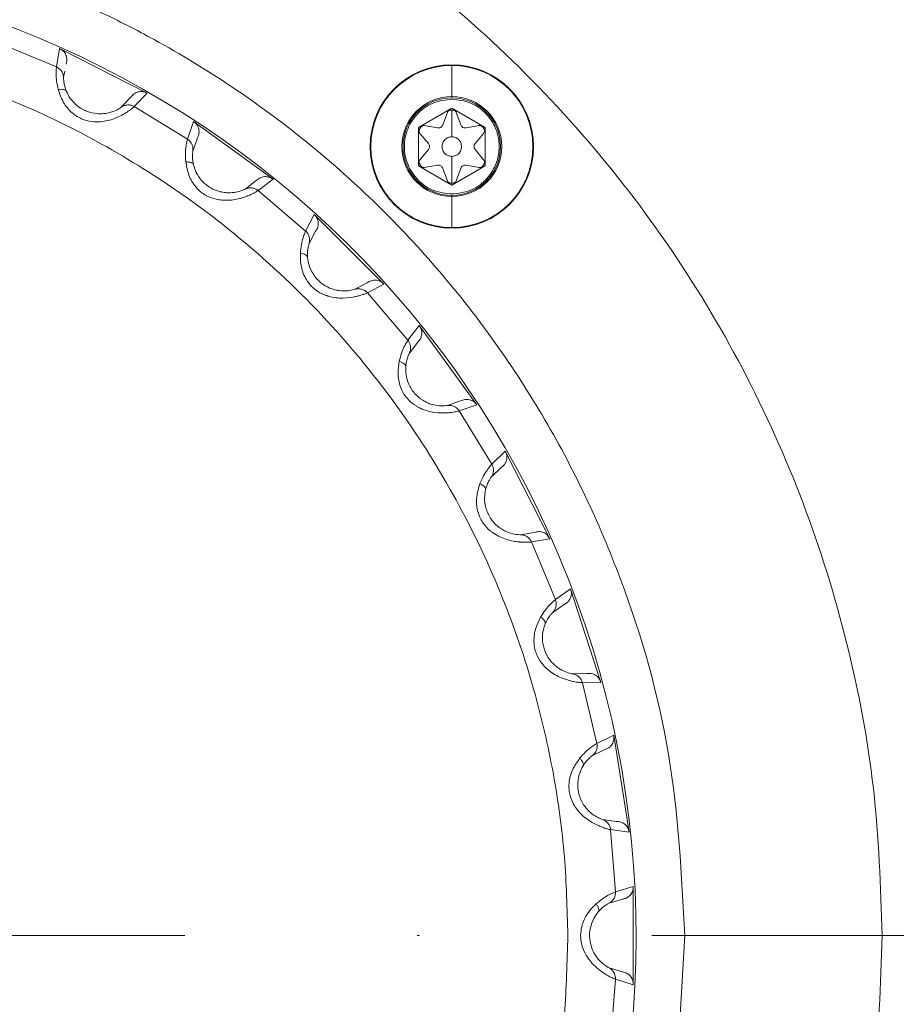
# Model space of a CAD drawing. Header units: millimetres. Extents: x 19214 to 26510, y -7957 to -532.
# Tile 20 of 150: x 21923 to 21959, y -5405 to -5365. Entities that reach past the tile are written whole.
import ezdxf

# ---------------------------------------------------------------- set-up
doc = ezdxf.new("R2010")
doc.units = ezdxf.units.MM
doc.header["$LTSCALE"] = 0.3175
doc.linetypes.add('ACAD_ISO10W100', pattern=[18, 12, -3, 0, -3])
for name, color, linetype, lineweight in [('1轮廓实线层', 7, 'Continuous', 18), ('7标注层', 4, 'Continuous', 13), ('中心线', 4, 'ACAD_ISO10W100', 20)]:
    doc.layers.add(name, color=color, linetype=linetype, lineweight=lineweight)
doc.styles.add('标准汉字', font='gbenor.shx', dxfattribs={"bigfont": 'gbcbig.shx'})
doc.dimstyles.new('M1：18', dxfattribs={"dimscale": 18, "dimtxt": 3.5, "dimasz": 2.5, "dimexe": 2, "dimexo": 0, "dimgap": 1.5, "dimtad": 1, "dimdec": 1, "dimdsep": 46, "dimtxsty": '标准汉字', "dimcen": 5, "dimdle": 5, "dimclrd": 1, "dimclre": 1, "dimclrt": 256, "dimadec": 4, "dimazin": 2, "dimtfac": 1, "dimtdec": 1, "dimtmove": 0, "dimatfit": 3, "dimfxl": 1, "dimtolj": 1, "dimarcsym": 0})

# ---------------------------------------------------------------- blocks, each defined once
blk = doc.blocks.new('*D28')
at = {"layer": '7标注层', "color": 1, "lineweight": -2, "ltscale": 10, "transparency": 16777216}
blk.add_line((23129.593, -5056.035), (23514.888, -4946.813), dxfattribs=at)
at = {"layer": '7标注层', "color": 1, "transparency": 16777216}
blk.add_solid([(23516.934, -4954.028), (23512.843, -4939.597), (23558.182, -4934.54)], dxfattribs=at)
at = {"layer": 'Defpoints', "color": 0, "transparency": 16777216}
for p in [(23558.182, -4934.54), (21908.016, -5402.322)]:
    blk.add_point(p, dxfattribs=at)
at = {"layer": '7标注层', "transparency": 16777216, "insert": (23238.114, -4964.466), "char_height": 63, "attachment_point": 5, "rotation": 15.8268, "style": '标准汉字'}
blk.add_mtext('\\A1;R1715.2', dxfattribs=at)

msp = doc.modelspace()

# ---------------------------------------------------------------- linework, layer by layer
at = {"layer": '1轮廓实线层', "ltscale": 10}
for p, q in [((21921.79, -5365.725), (21924.155, -5366.705)), ((21924.155, -5366.705), (21924.287, -5365.953)), ((21924.287, -5365.953), (21927.876, -5367.782)), ((21940.366, -5366.649), (21940.366, -5367.923)), ((21924.449, -5367.128), (21924.494, -5366.884)), ((21924.449, -5367.151), (21924.449, -5367.128)), ((21927.207, -5367.944), (21926.811, -5368.355)), ((21927.876, -5367.782), (21927.345, -5368.33)), ((21940.366, -5367.923), (21940.366, -5367.973)), ((21927.345, -5368.33), (21929.528, -5369.668)), ((21938.999, -5369.183), (21940.366, -5368.393)), ((21940.366, -5368.393), (21941.734, -5369.183)), ((21939.999, -5369.078), (21940.183, -5368.572)), ((21940.319, -5368.473), (21940.414, -5368.473)), ((21940.55, -5368.572), (21940.734, -5369.078)), ((21929.528, -5369.668), (21929.776, -5368.946)), ((21929.776, -5368.946), (21933.035, -5371.314)), ((21938.999, -5370.762), (21938.999, -5369.183)), ((21939.044, -5369.263), (21939.092, -5369.182)), ((21939.239, -5369.112), (21939.776, -5369.207)), ((21940.957, -5369.207), (21941.494, -5369.112)), ((21941.641, -5369.182), (21941.688, -5369.263)), ((21941.734, -5369.183), (21941.734, -5370.762)), ((21929.749, -5370.155), (21929.935, -5369.616)), ((21939.411, -5369.847), (21939.06, -5369.429)), ((21941.671, -5369.431), (21941.322, -5369.847)), ((21941.688, -5369.263), (21941.72, -5369.337)), ((21939.06, -5370.516), (21939.411, -5370.098)), ((21941.322, -5370.098), (21941.671, -5370.514)), ((21940.366, -5371.551), (21938.999, -5370.762)), ((21939.092, -5370.763), (21939.044, -5370.681)), ((21939.776, -5370.738), (21939.239, -5370.832)), ((21940.183, -5371.373), (21939.999, -5370.866)), ((21941.734, -5370.762), (21940.366, -5371.551)), ((21940.734, -5370.866), (21940.55, -5371.373)), ((21941.494, -5370.832), (21940.957, -5370.738)), ((21941.688, -5370.681), (21941.641, -5370.763)), ((21941.72, -5370.607), (21941.688, -5370.681)), ((21932.349, -5371.369), (21931.893, -5371.713)), ((21933.035, -5371.314), (21932.425, -5371.772)), ((21940.414, -5371.471), (21940.319, -5371.471)), ((21932.425, -5371.772), (21934.372, -5373.435)), ((21940.366, -5371.971), (21940.366, -5372.021)), ((21940.366, -5372.021), (21940.366, -5373.295)), ((21934.372, -5373.435), (21934.729, -5372.761)), ((21934.729, -5372.761), (21937.578, -5375.61)), ((21934.513, -5373.951), (21934.782, -5373.447)), ((21936.891, -5375.557), (21936.388, -5375.825)), ((21937.578, -5375.61), (21936.904, -5375.967)), ((21936.904, -5375.967), (21938.566, -5377.914)), ((21938.566, -5377.914), (21939.025, -5377.304)), ((21939.025, -5377.304), (21941.393, -5380.563)), ((21938.625, -5378.445), (21938.969, -5377.99)), ((21940.723, -5380.404), (21940.184, -5380.59)), ((21941.393, -5380.563), (21940.671, -5380.81)), ((21940.671, -5380.81), (21942.009, -5382.993)), ((21942.009, -5382.993), (21942.557, -5382.462)), ((21942.557, -5382.462), (21944.386, -5386.052)), ((21941.984, -5383.527), (21942.394, -5383.131)), ((21943.749, -5385.79), (21943.187, -5385.89)), ((21944.386, -5386.052), (21943.634, -5386.183)), ((21943.634, -5386.183), (21944.614, -5388.549)), ((21944.614, -5388.549), (21945.238, -5388.11)), ((21945.238, -5388.11), (21946.483, -5391.942)), ((21944.506, -5389.073), (21944.974, -5388.746)), ((21945.896, -5391.583), (21945.325, -5391.594)), ((21946.483, -5391.942), (21945.72, -5391.954)), ((21945.72, -5391.954), (21946.318, -5394.443)), ((21946.318, -5394.443), (21947.003, -5394.108)), ((21947.003, -5394.108), (21947.633, -5398.087)), ((21946.129, -5394.944), (21946.642, -5394.694)), ((21947.109, -5397.641), (21946.544, -5397.562)), ((21946.878, -5397.98), (21947.079, -5400.532)), ((21947.633, -5398.087), (21946.878, -5397.98)), ((21947.079, -5400.532), (21947.808, -5400.308)), ((21947.808, -5400.308), (21947.808, -5404.337)), ((21946.814, -5400.997), (21947.36, -5400.83)), ((21947.36, -5403.814), (21946.814, -5403.648)), ((21947.079, -5404.113), (21946.878, -5406.665)), ((21947.808, -5404.337), (21947.079, -5404.113))]:
    msp.add_line(p, q, dxfattribs=at)
msp.add_circle((21940.366, -5369.972), 3.35, dxfattribs=at)
at = {"layer": '1轮廓实线层', "lineweight": 20, "ltscale": 10}
for centre, radius, start, end in [((21908.016, -5402.322), 39.901, 286.0561, 105.2953), ((21940.366, -5369.972), 3.343, 0, 180), ((21940.366, -5369.972), 3.323, 90, 180), ((21940.366, -5369.972), 3.323, 0, 90), ((21940.366, -5369.972), 2.049, 90, 270), ((21940.366, -5369.972), 1.999, 90, 270), ((21940.366, -5369.972), 2.049, 270, 90), ((21940.366, -5369.972), 1.999, 270, 90), ((21940.366, -5369.972), 3.343, 180, 0), ((21940.366, -5369.972), 3.323, 180, 270), ((21940.366, -5369.972), 3.323, 270, 0)]:
    msp.add_arc(centre, radius, start, end, dxfattribs=at)
at = {"layer": '1轮廓实线层', "ltscale": 10}
for points in [[(21859.478, -5390.322), (21860.029, -5388.385), (21861.132, -5384.509), (21863.659, -5379.003), (21866.782, -5373.824), (21870.52, -5369.064), (21874.8, -5364.787), (21879.566, -5361.058), (21884.746, -5357.93), (21890.265, -5355.449), (21896.043, -5353.652), (21901.995, -5352.564), (21908.035, -5352.201), (21914.075, -5352.568), (21920.027, -5353.661), (21925.803, -5355.463), (21931.321, -5357.948), (21936.498, -5361.08), (21941.261, -5364.813), (21945.539, -5369.092), (21949.27, -5373.856), (21952.399, -5379.035), (21954.885, -5384.553), (21956.674, -5390.33), (21957.805, -5396.282), (21957.946, -5400.309), (21958.016, -5402.322)], [(21940.366, -5368.028), (21940.112, -5368.057), (21939.603, -5368.116), (21938.956, -5368.565), (21938.523, -5369.208), (21938.372, -5369.972), (21938.523, -5370.736), (21938.956, -5371.379), (21939.603, -5371.829), (21940.112, -5371.887), (21940.366, -5371.916)], [(21940.366, -5371.916), (21940.621, -5371.887), (21941.13, -5371.829), (21941.777, -5371.379), (21942.209, -5370.736), (21942.361, -5369.972), (21942.209, -5369.208), (21941.777, -5368.565), (21941.13, -5368.116), (21940.621, -5368.057), (21940.366, -5368.028)], [(21940.183, -5368.572), (21940.19, -5368.557), (21940.203, -5368.528), (21940.228, -5368.508), (21940.241, -5368.498)], [(21940.241, -5368.498), (21940.253, -5368.491), (21940.277, -5368.477), (21940.305, -5368.474), (21940.319, -5368.473)], [(21940.414, -5368.473), (21940.426, -5368.474), (21940.452, -5368.477), (21940.475, -5368.488), (21940.486, -5368.494)], [(21940.486, -5368.494), (21940.5, -5368.505), (21940.528, -5368.525), (21940.543, -5368.556), (21940.55, -5368.572)], [(21939.092, -5369.182), (21939.099, -5369.171), (21939.114, -5369.15), (21939.136, -5369.136), (21939.147, -5369.129)], [(21939.147, -5369.129), (21939.161, -5369.123), (21939.191, -5369.11), (21939.223, -5369.111), (21939.239, -5369.112)], [(21939.776, -5369.207), (21939.799, -5369.208), (21939.846, -5369.212), (21939.913, -5369.186), (21939.968, -5369.141), (21939.988, -5369.099), (21939.999, -5369.078)], [(21940.734, -5369.078), (21940.744, -5369.099), (21940.765, -5369.141), (21940.82, -5369.186), (21940.887, -5369.212), (21940.934, -5369.208), (21940.957, -5369.207)], [(21941.494, -5369.112), (21941.51, -5369.111), (21941.542, -5369.11), (21941.571, -5369.123), (21941.586, -5369.129)], [(21941.586, -5369.129), (21941.597, -5369.136), (21941.619, -5369.15), (21941.634, -5369.171), (21941.641, -5369.182)], [(21939.027, -5369.334), (21939.027, -5369.322), (21939.029, -5369.297), (21939.039, -5369.275), (21939.044, -5369.263)], [(21939.06, -5369.429), (21939.05, -5369.414), (21939.031, -5369.386), (21939.028, -5369.351), (21939.027, -5369.334)], [(21939.966, -5369.972), (21939.972, -5369.92), (21939.984, -5369.815), (21940.077, -5369.683), (21940.209, -5369.59), (21940.314, -5369.578), (21940.366, -5369.572)], [(21940.366, -5369.572), (21940.419, -5369.578), (21940.524, -5369.59), (21940.656, -5369.683), (21940.748, -5369.815), (21940.76, -5369.92), (21940.766, -5369.972)], [(21941.706, -5369.337), (21941.704, -5369.354), (21941.701, -5369.388), (21941.681, -5369.417), (21941.671, -5369.431)], [(21939.411, -5370.098), (21939.423, -5370.079), (21939.448, -5370.041), (21939.458, -5369.972), (21939.448, -5369.904), (21939.423, -5369.866), (21939.411, -5369.847)], [(21940.366, -5370.372), (21940.314, -5370.366), (21940.209, -5370.354), (21940.077, -5370.262), (21939.984, -5370.129), (21939.972, -5370.025), (21939.966, -5369.972)], [(21940.766, -5369.972), (21940.76, -5370.025), (21940.748, -5370.129), (21940.656, -5370.262), (21940.524, -5370.354), (21940.419, -5370.366), (21940.366, -5370.372)], [(21941.322, -5369.847), (21941.31, -5369.866), (21941.284, -5369.904), (21941.28, -5369.949), (21941.278, -5369.972)], [(21941.278, -5369.972), (21941.28, -5369.995), (21941.284, -5370.041), (21941.31, -5370.079), (21941.322, -5370.098)], [(21939.027, -5370.61), (21939.028, -5370.593), (21939.031, -5370.559), (21939.05, -5370.53), (21939.06, -5370.516)], [(21939.044, -5370.681), (21939.039, -5370.67), (21939.029, -5370.647), (21939.027, -5370.622), (21939.027, -5370.61)], [(21939.147, -5370.815), (21939.136, -5370.808), (21939.114, -5370.794), (21939.099, -5370.773), (21939.092, -5370.763)], [(21939.239, -5370.832), (21939.223, -5370.833), (21939.191, -5370.835), (21939.162, -5370.822), (21939.147, -5370.815)], [(21939.999, -5370.866), (21939.988, -5370.845), (21939.968, -5370.803), (21939.913, -5370.758), (21939.846, -5370.733), (21939.799, -5370.736), (21939.776, -5370.738)], [(21940.957, -5370.738), (21940.934, -5370.736), (21940.887, -5370.733), (21940.82, -5370.758), (21940.765, -5370.803), (21940.744, -5370.845), (21940.734, -5370.866)], [(21941.586, -5370.815), (21941.571, -5370.822), (21941.542, -5370.835), (21941.51, -5370.833), (21941.494, -5370.832)], [(21941.641, -5370.763), (21941.634, -5370.773), (21941.619, -5370.794), (21941.597, -5370.808), (21941.586, -5370.815)], [(21941.671, -5370.514), (21941.681, -5370.528), (21941.701, -5370.556), (21941.704, -5370.59), (21941.706, -5370.607)], [(21940.247, -5371.45), (21940.233, -5371.44), (21940.205, -5371.42), (21940.19, -5371.388), (21940.183, -5371.373)], [(21940.319, -5371.471), (21940.306, -5371.47), (21940.281, -5371.468), (21940.258, -5371.456), (21940.247, -5371.45)], [(21940.486, -5371.45), (21940.475, -5371.456), (21940.452, -5371.468), (21940.426, -5371.47), (21940.414, -5371.471)], [(21940.55, -5371.373), (21940.543, -5371.388), (21940.528, -5371.42), (21940.5, -5371.44), (21940.486, -5371.45)], [(21958.016, -5402.322), (21957.946, -5404.336), (21957.805, -5408.362), (21956.674, -5414.314), (21954.885, -5420.092), (21952.399, -5425.61), (21949.27, -5430.789), (21945.539, -5435.553), (21941.261, -5439.832), (21936.498, -5443.565), (21931.321, -5446.697), (21925.803, -5449.182), (21920.027, -5450.984), (21914.075, -5452.077), (21908.035, -5452.444), (21901.995, -5452.081), (21896.043, -5450.993), (21890.265, -5449.195), (21884.746, -5446.715), (21879.566, -5443.587), (21874.8, -5439.858), (21870.52, -5435.581), (21866.782, -5430.821), (21863.659, -5425.642), (21861.132, -5420.135), (21860.029, -5416.26), (21859.478, -5414.322)], [(21867.874, -5414.322), (21868.709, -5416.67), (21870.381, -5421.365), (21874.421, -5427.703), (21879.433, -5433.265), (21885.375, -5437.839), (21892.028, -5441.29), (21899.189, -5443.507), (21906.628, -5444.42), (21914.112, -5443.999), (21921.403, -5442.259), (21928.27, -5439.253), (21934.496, -5435.079), (21939.881, -5429.866), (21944.264, -5423.782), (21947.474, -5417.018), (21949.529, -5409.788), (21949.786, -5404.811), (21949.914, -5402.322)]]:
    msp.add_open_spline(points, degree=3, dxfattribs=at)
for points, knots in [([(21949.914, -5402.322), (21949.786, -5399.834), (21949.529, -5394.856), (21947.474, -5387.627), (21944.264, -5380.863), (21939.881, -5374.778), (21934.497, -5369.567), (21929.65, -5366.317), (21925.957, -5364.433), (21923.676, -5363.435), (21921.34, -5362.573), (21918.957, -5361.853), (21916.535, -5361.274), (21913.08, -5360.664), (21908.373, -5360.291), (21903.029, -5360.612), (21898.084, -5361.536), (21893.661, -5362.866), (21889.19, -5364.782), (21884.767, -5367.337), (21880.499, -5370.569), (21876.866, -5374.156), (21873.863, -5377.917), (21871.453, -5381.707), (21869.372, -5385.849), (21868.378, -5388.817), (21867.874, -5390.322)], [0, 0, 0, 0, 41510.390842, 83020.781684, 124531.172526, 166041.563369, 207551.954211, 249062.345053, 262915.429123, 276768.513194, 290621.597264, 304474.681335, 318327.765405, 332180.849476, 363045.472887, 396953.638193, 421262.967419, 446926.309031, 473943.446223, 502314.15075, 532038.182935, 563115.291666, 587319.372398, 612285.120201, 638012.46834, 664501.348044, 664501.348044, 664501.348044, 664501.348044]), ([(21872.283, -5392.322), (21872.599, -5391.292), (21873.25, -5389.173), (21874.616, -5386.039), (21876.368, -5382.826), (21878.585, -5379.603), (21881.303, -5376.45), (21884.547, -5373.462), (21888.323, -5370.752), (21892.613, -5368.443), (21896.934, -5366.815), (21901.111, -5365.792), (21905.049, -5365.264), (21909.052, -5365.156), (21913.073, -5365.489), (21917.035, -5366.252), (21920.861, -5367.435), (21924.51, -5369.004), (21928.258, -5371.116), (21931.98, -5373.847), (21935.489, -5377.227), (21938.395, -5380.854), (21940.713, -5384.606), (21942.482, -5388.375), (21943.748, -5392.076), (21944.569, -5395.643), (21945.039, -5399.029), (21945.095, -5401.245), (21945.123, -5402.322)], [0, 0, 0, 0, 21808.759175, 44834.72765, 69055.481898, 95805.313052, 123854.981715, 153159.654231, 184880.602083, 217685.039545, 251501.759785, 278048.275784, 304598.352178, 331770.383846, 358945.93625, 386117.968043, 413293.520569, 439840.036207, 466390.112269, 500203.698909, 533008.236616, 564732.218283, 594033.822018, 622083.428446, 648836.389741, 673054.012465, 696081.556605, 717891.877273, 717891.877273, 717891.877273, 717891.877273]), ([(21924.287, -5365.953), (21924.339, -5365.983), (21924.449, -5366.047), (21924.539, -5366.187), (21924.58, -5366.327), (21924.589, -5366.456), (21924.562, -5366.545), (21924.549, -5366.59)], [0, 0, 0, 0, 36478.862736, 76466.500039, 97172.327147, 125249.105281, 153397.44032, 153397.44032, 153397.44032, 153397.44032]), ([(21924.155, -5366.705), (21924.153, -5366.727), (21924.147, -5366.77), (21924.138, -5366.986), (21924.153, -5367.273), (21924.205, -5367.516), (21924.231, -5367.637)], [0, 0, 0, 0, 32497.316761, 64026.09134, 94537.511632, 124319.168297, 124319.168297, 124319.168297, 124319.168297]), ([(21924.155, -5366.705), (21924.196, -5366.727), (21924.279, -5366.773), (21924.372, -5366.882), (21924.436, -5367.012), (21924.445, -5367.105), (21924.449, -5367.151)], [0, 0, 0, 0, 30452.388499, 62161.482574, 93870.094004, 124321.146007, 124321.146007, 124321.146007, 124321.146007]), ([(21924.567, -5367.71), (21924.54, -5367.638), (21924.485, -5367.486), (21924.459, -5367.315), (21924.449, -5367.189), (21924.449, -5367.165), (21924.449, -5367.151)], [0, 0, 0, 0, 27395.758218, 56976.726563, 89195.208094, 124322.718772, 124322.718772, 124322.718772, 124322.718772]), ([(21924.567, -5367.71), (21924.556, -5367.693), (21924.533, -5367.658), (21924.456, -5367.629), (21924.354, -5367.619), (21924.271, -5367.631), (21924.231, -5367.637)], [0, 0, 0, 0, 30467.167083, 62161.718804, 93856.248532, 124323.401956, 124323.401956, 124323.401956, 124323.401956]), ([(21924.231, -5367.637), (21924.291, -5367.813), (21924.405, -5368.153), (21924.733, -5368.557), (21925.045, -5368.775), (21925.352, -5368.905), (21925.607, -5368.952), (21925.797, -5368.958), (21925.855, -5368.958), (21926.078, -5368.951), (21926.491, -5368.863), (21926.815, -5368.701), (21927.003, -5368.59), (21927.096, -5368.528), (21927.179, -5368.467), (21927.292, -5368.381), (21927.321, -5368.354), (21927.345, -5368.33)], [0, 0, 0, 0, 52560.701054, 101045.669041, 131160.868009, 150616.016316, 187073.169753, 197438.745767, 200537.949792, 202221.618109, 256414.083453, 312255.342536, 315665.189556, 340652.731741, 359109.168831, 368971.144649, 424393.030118, 424393.030118, 424393.030118, 424393.030118]), ([(21926.811, -5368.355), (21926.793, -5368.368), (21926.758, -5368.393), (21926.556, -5368.51), (21926.285, -5368.598), (21926.03, -5368.63), (21925.752, -5368.626), (21925.386, -5368.542), (21925.005, -5368.321), (21924.716, -5368.015), (21924.614, -5367.806), (21924.567, -5367.71)], [0, 0, 0, 0, 39307.581866, 74143.548811, 104257.519671, 120126.417664, 137074.547705, 168828.548004, 203626.117068, 234928.360837, 261820.271692, 261820.271692, 261820.271692, 261820.271692]), ([(21927.876, -5367.782), (21927.818, -5367.757), (21927.702, -5367.706), (21927.539, -5367.717), (21927.42, -5367.757), (21927.312, -5367.825), (21927.25, -5367.896), (21927.207, -5367.944)], [0, 0, 0, 0, 38205.559173, 76406.073522, 95897.847359, 114560.013015, 153434.201382, 153434.201382, 153434.201382, 153434.201382]), ([(21926.811, -5368.355), (21926.851, -5368.332), (21926.932, -5368.284), (21927.074, -5368.259), (21927.218, -5368.27), (21927.303, -5368.31), (21927.345, -5368.33)], [0, 0, 0, 0, 30458.176192, 62173.586552, 93889.130663, 124347.67724, 124347.67724, 124347.67724, 124347.67724]), ([(21940.366, -5369.572), (21940.367, -5369.364), (21940.368, -5368.972), (21940.363, -5368.633), (21940.361, -5368.474)], [0, 0, 0, 0, 37390.949209, 70210.718207, 70210.718207, 70210.718207, 70210.718207]), ([(21929.776, -5368.946), (21929.823, -5368.984), (21929.921, -5369.064), (21929.988, -5369.217), (21930.007, -5369.361), (21929.996, -5369.49), (21929.955, -5369.574), (21929.935, -5369.616)], [0, 0, 0, 0, 36493.566637, 76497.3173, 97210.125225, 125300.288111, 153462.618875, 153462.618875, 153462.618875, 153462.618875]), ([(21929.528, -5369.668), (21929.522, -5369.689), (21929.51, -5369.731), (21929.468, -5369.943), (21929.437, -5370.228), (21929.451, -5370.477), (21929.458, -5370.6)], [0, 0, 0, 0, 32510.859178, 64052.772539, 94576.90764, 124370.975004, 124370.975004, 124370.975004, 124370.975004]), ([(21929.528, -5369.668), (21929.565, -5369.696), (21929.64, -5369.754), (21929.715, -5369.877), (21929.757, -5370.015), (21929.752, -5370.109), (21929.749, -5370.155)], [0, 0, 0, 0, 30464.798582, 62186.814922, 93908.687217, 124373.086917, 124373.086917, 124373.086917, 124373.086917]), ([(21937.023, -5369.972), (21937.026, -5369.972), (21937.031, -5369.972), (21937.04, -5369.972), (21937.044, -5369.972)], [0, 0, 0, 0, 39308.461777, 70193.656871, 70193.656871, 70193.656871, 70193.656871]), ([(21943.689, -5369.972), (21943.694, -5369.972), (21943.702, -5369.972), (21943.707, -5369.972), (21943.71, -5369.972)], [0, 0, 0, 0, 39328.730978, 70229.901632, 70229.901632, 70229.901632, 70229.901632]), ([(21929.734, -5370.366), (21929.736, -5370.308), (21929.742, -5370.191), (21929.746, -5370.167), (21929.749, -5370.155)], [0, 0, 0, 0, 34694.225597, 70153.801896, 70153.801896, 70153.801896, 70153.801896]), ([(21929.777, -5370.725), (21929.764, -5370.658), (21929.736, -5370.517), (21929.734, -5370.418), (21929.734, -5370.366)], [0, 0, 0, 0, 33731.012131, 70153.814463, 70153.814463, 70153.814463, 70153.814463]), ([(21940.361, -5371.47), (21940.364, -5371.308), (21940.368, -5370.969), (21940.367, -5370.577), (21940.366, -5370.372)], [0, 0, 0, 0, 33506.677392, 70211.119752, 70211.119752, 70211.119752, 70211.119752]), ([(21929.458, -5370.6), (21929.489, -5370.784), (21929.549, -5371.137), (21929.809, -5371.588), (21930.083, -5371.852), (21930.366, -5372.028), (21930.611, -5372.115), (21930.798, -5372.15), (21930.854, -5372.159), (21931.076, -5372.187), (21931.497, -5372.165), (21931.843, -5372.055), (21932.047, -5371.975), (21932.147, -5371.929), (21932.239, -5371.882), (21932.364, -5371.814), (21932.397, -5371.792), (21932.425, -5371.772)], [0, 0, 0, 0, 52581.404963, 101085.471102, 131212.532537, 150675.344219, 187146.858269, 197516.517281, 200616.942062, 202301.273543, 256515.08539, 312378.340438, 315789.530439, 340786.915422, 359250.622736, 369116.482999, 424560.199242, 424560.199242, 424560.199242, 424560.199242]), ([(21929.777, -5370.725), (21929.769, -5370.707), (21929.752, -5370.669), (21929.68, -5370.628), (21929.581, -5370.602), (21929.498, -5370.601), (21929.458, -5370.6)], [0, 0, 0, 0, 30479.611059, 62187.11049, 93894.589203, 124374.190161, 124374.190161, 124374.190161, 124374.190161]), ([(21931.893, -5371.713), (21931.873, -5371.724), (21931.835, -5371.743), (21931.617, -5371.826), (21931.336, -5371.871), (21931.079, -5371.863), (21930.805, -5371.816), (21930.456, -5371.675), (21930.115, -5371.397), (21929.878, -5371.05), (21929.809, -5370.828), (21929.777, -5370.725)], [0, 0, 0, 0, 39323.161873, 74172.971801, 104298.86979, 120174.071838, 137128.946417, 168895.509386, 203706.92836, 235021.556938, 261924.175374, 261924.175374, 261924.175374, 261924.175374]), ([(21933.035, -5371.314), (21932.982, -5371.28), (21932.875, -5371.212), (21932.712, -5371.197), (21932.589, -5371.218), (21932.471, -5371.268), (21932.398, -5371.329), (21932.349, -5371.369)], [0, 0, 0, 0, 38221.003613, 76436.960356, 95936.613658, 114606.323415, 153496.226508, 153496.226508, 153496.226508, 153496.226508]), ([(21931.893, -5371.713), (21931.936, -5371.696), (21932.024, -5371.662), (21932.168, -5371.659), (21932.308, -5371.693), (21932.387, -5371.746), (21932.425, -5371.772)], [0, 0, 0, 0, 30470.308879, 62198.352732, 93926.53039, 124397.209801, 124397.209801, 124397.209801, 124397.209801]), ([(21934.729, -5372.761), (21934.769, -5372.806), (21934.854, -5372.9), (21934.896, -5373.062), (21934.892, -5373.207), (21934.861, -5373.333), (21934.808, -5373.409), (21934.782, -5373.447)], [0, 0, 0, 0, 36506.650812, 76524.829255, 97244.042488, 125346.162807, 153521.566802, 153521.566802, 153521.566802, 153521.566802]), ([(21934.372, -5373.435), (21934.362, -5373.455), (21934.344, -5373.495), (21934.269, -5373.697), (21934.194, -5373.975), (21934.169, -5374.223), (21934.156, -5374.345)], [0, 0, 0, 0, 32523.114772, 64076.917162, 94612.557662, 124417.855241, 124417.855241, 124417.855241, 124417.855241]), ([(21934.372, -5373.435), (21934.404, -5373.469), (21934.468, -5373.538), (21934.523, -5373.671), (21934.544, -5373.814), (21934.523, -5373.906), (21934.513, -5373.951)], [0, 0, 0, 0, 30476.516249, 62210.635374, 93944.431335, 124420.052719, 124420.052719, 124420.052719, 124420.052719]), ([(21934.452, -5374.519), (21934.45, -5374.441), (21934.444, -5374.281), (21934.472, -5374.109), (21934.502, -5373.987), (21934.509, -5373.963), (21934.513, -5373.951)], [0, 0, 0, 0, 27421.342786, 57029.076894, 89286.043668, 124420.006787, 124420.006787, 124420.006787, 124420.006787]), ([(21934.156, -5374.345), (21934.158, -5374.531), (21934.162, -5374.89), (21934.348, -5375.376), (21934.578, -5375.68), (21934.83, -5375.897), (21935.058, -5376.021), (21935.237, -5376.086), (21935.292, -5376.103), (21935.506, -5376.165), (21935.926, -5376.21), (21936.284, -5376.155), (21936.498, -5376.108), (21936.605, -5376.078), (21936.703, -5376.046), (21936.837, -5375.999), (21936.873, -5375.981), (21936.904, -5375.967)], [0, 0, 0, 0, 52599.893169, 101121.013533, 131258.668199, 150728.322832, 187212.660181, 197585.965335, 200687.480366, 202372.404238, 256605.27808, 312488.175081, 315900.564881, 340906.738741, 359376.93732, 369246.267214, 424709.477896, 424709.477896, 424709.477896, 424709.477896]), ([(21934.452, -5374.519), (21934.447, -5374.499), (21934.436, -5374.459), (21934.372, -5374.407), (21934.278, -5374.366), (21934.196, -5374.352), (21934.156, -5374.345)], [0, 0, 0, 0, 30490.835142, 62210.010824, 93929.16578, 124419.990817, 124419.990817, 124419.990817, 124419.990817]), ([(21936.388, -5375.825), (21936.366, -5375.832), (21936.325, -5375.846), (21936.097, -5375.893), (21935.812, -5375.894), (21935.56, -5375.846), (21935.296, -5375.756), (21934.974, -5375.563), (21934.68, -5375.235), (21934.501, -5374.854), (21934.468, -5374.625), (21934.452, -5374.519)], [0, 0, 0, 0, 39337.073768, 74199.212585, 104335.768293, 120216.586554, 137177.45931, 168955.260472, 203778.994714, 235104.701558, 262016.837389, 262016.837389, 262016.837389, 262016.837389]), ([(21937.578, -5375.61), (21937.53, -5375.568), (21937.436, -5375.483), (21937.278, -5375.444), (21937.152, -5375.445), (21937.028, -5375.476), (21936.947, -5375.524), (21936.891, -5375.557)], [0, 0, 0, 0, 38234.692457, 76464.336238, 95970.973336, 114647.369648, 153551.201151, 153551.201151, 153551.201151, 153551.201151]), ([(21936.388, -5375.825), (21936.433, -5375.815), (21936.525, -5375.795), (21936.668, -5375.815), (21936.801, -5375.871), (21936.87, -5375.935), (21936.904, -5375.967)], [0, 0, 0, 0, 30481.078628, 62220.336764, 93959.728744, 124441.178012, 124441.178012, 124441.178012, 124441.178012]), ([(21939.025, -5377.304), (21939.057, -5377.354), (21939.126, -5377.461), (21939.143, -5377.627), (21939.116, -5377.77), (21939.066, -5377.889), (21939.001, -5377.956), (21938.969, -5377.99)], [0, 0, 0, 0, 36517.481701, 76547.657615, 97271.527835, 125384.73753, 153572.842601, 153572.842601, 153572.842601, 153572.842601]), ([(21938.566, -5377.914), (21938.554, -5377.932), (21938.529, -5377.968), (21938.423, -5378.157), (21938.306, -5378.419), (21938.242, -5378.66), (21938.211, -5378.779)], [0, 0, 0, 0, 32533.782091, 64097.933872, 94643.589814, 124458.663291, 124458.663291, 124458.663291, 124458.663291]), ([(21938.566, -5377.914), (21938.592, -5377.952), (21938.645, -5378.03), (21938.679, -5378.17), (21938.677, -5378.314), (21938.642, -5378.402), (21938.625, -5378.445)], [0, 0, 0, 0, 30486.520701, 62231.057109, 93975.270252, 124460.895806, 124460.895806, 124460.895806, 124460.895806]), ([(21938.476, -5378.997), (21938.486, -5378.92), (21938.506, -5378.76), (21938.56, -5378.595), (21938.608, -5378.479), (21938.619, -5378.457), (21938.625, -5378.445)], [0, 0, 0, 0, 27430.16007, 57047.414483, 89314.753392, 124460.014066, 124460.014066, 124460.014066, 124460.014066]), ([(21938.211, -5378.779), (21938.184, -5378.963), (21938.132, -5379.318), (21938.24, -5379.827), (21938.419, -5380.163), (21938.634, -5380.417), (21938.839, -5380.575), (21939.006, -5380.667), (21939.058, -5380.693), (21939.259, -5380.788), (21939.667, -5380.897), (21940.03, -5380.899), (21940.248, -5380.886), (21940.358, -5380.874), (21940.46, -5380.857), (21940.6, -5380.831), (21940.638, -5380.82), (21940.671, -5380.81)], [0, 0, 0, 0, 52615.713678, 101151.427038, 131298.145219, 150773.656404, 187268.967325, 197645.392287, 200747.840007, 202433.270452, 256682.455558, 312582.160089, 315995.57602, 341009.271012, 359485.02516, 369357.322977, 424837.214962, 424837.214962, 424837.214962, 424837.214962]), ([(21938.476, -5378.997), (21938.474, -5378.976), (21938.47, -5378.935), (21938.414, -5378.874), (21938.328, -5378.818), (21938.249, -5378.792), (21938.211, -5378.779)], [0, 0, 0, 0, 30500.562603, 62229.857623, 93959.131911, 124459.684406, 124459.684406, 124459.684406, 124459.684406]), ([(21940.184, -5380.59), (21940.161, -5380.593), (21940.119, -5380.6), (21939.886, -5380.612), (21939.604, -5380.568), (21939.363, -5380.48), (21939.116, -5380.351), (21938.828, -5380.109), (21938.59, -5379.739), (21938.472, -5379.336), (21938.475, -5379.104), (21938.476, -5378.997)], [0, 0, 0, 0, 39348.957224, 74221.627658, 104367.287427, 120252.903193, 137218.899736, 169006.300778, 203840.555068, 235175.725232, 262095.991047, 262095.991047, 262095.991047, 262095.991047]), ([(21941.393, -5380.563), (21941.352, -5380.514), (21941.272, -5380.416), (21941.122, -5380.352), (21940.998, -5380.334), (21940.871, -5380.345), (21940.783, -5380.38), (21940.723, -5380.404)], [0, 0, 0, 0, 38246.290762, 76487.531318, 96000.085661, 114682.147364, 153597.78016, 153597.78016, 153597.78016, 153597.78016]), ([(21940.184, -5380.59), (21940.23, -5380.587), (21940.324, -5380.581), (21940.462, -5380.624), (21940.584, -5380.699), (21940.642, -5380.774), (21940.671, -5380.81)], [0, 0, 0, 0, 30490.222054, 62239.00103, 93987.91389, 124478.506694, 124478.506694, 124478.506694, 124478.506694]), ([(21942.557, -5382.462), (21942.581, -5382.518), (21942.632, -5382.634), (21942.623, -5382.8), (21942.574, -5382.937), (21942.506, -5383.047), (21942.432, -5383.103), (21942.394, -5383.131)], [0, 0, 0, 0, 36525.374912, 76564.402308, 97290.36889, 125414.053344, 153615.190761, 153615.190761, 153615.190761, 153615.190761]), ([(21942.009, -5382.993), (21941.993, -5383.009), (21941.963, -5383.041), (21941.829, -5383.211), (21941.673, -5383.451), (21941.572, -5383.679), (21941.522, -5383.792)], [0, 0, 0, 0, 32542.600183, 64115.308648, 94669.245358, 124492.400429, 124492.400429, 124492.400429, 124492.400429]), ([(21942.009, -5382.993), (21942.028, -5383.035), (21942.068, -5383.121), (21942.08, -5383.264), (21942.055, -5383.406), (21942.007, -5383.488), (21941.984, -5383.527)], [0, 0, 0, 0, 30494.780602, 62247.917697, 94000.731409, 124494.616536, 124494.616536, 124494.616536, 124494.616536]), ([(21941.75, -5384.049), (21941.772, -5383.974), (21941.816, -5383.82), (21941.896, -5383.665), (21941.961, -5383.558), (21941.976, -5383.538), (21941.984, -5383.527)], [0, 0, 0, 0, 27437.390121, 57062.497782, 89338.361347, 124492.908308, 124492.908308, 124492.908308, 124492.908308]), ([(21941.522, -5383.792), (21941.466, -5383.97), (21941.36, -5384.312), (21941.387, -5384.831), (21941.511, -5385.192), (21941.684, -5385.477), (21941.862, -5385.665), (21942.012, -5385.781), (21942.059, -5385.815), (21942.244, -5385.94), (21942.629, -5386.112), (21942.987, -5386.171), (21943.205, -5386.192), (21943.315, -5386.197), (21943.419, -5386.197), (21943.561, -5386.193), (21943.6, -5386.188), (21943.634, -5386.183)], [0, 0, 0, 0, 52628.477685, 101175.966132, 131329.983946, 150810.233964, 187314.462874, 197693.389582, 200796.569506, 202482.379921, 256744.726061, 312657.992242, 316072.235506, 341091.999898, 359572.247959, 369446.929352, 424940.281018, 424940.281018, 424940.281018, 424940.281018]), ([(21941.75, -5384.049), (21941.751, -5384.028), (21941.754, -5383.987), (21941.708, -5383.918), (21941.632, -5383.85), (21941.558, -5383.811), (21941.522, -5383.792)], [0, 0, 0, 0, 30508.23267, 62245.840772, 93983.636181, 124492.299256, 124492.299256, 124492.299256, 124492.299256]), ([(21943.187, -5385.89), (21943.164, -5385.889), (21943.122, -5385.889), (21942.89, -5385.864), (21942.619, -5385.777), (21942.394, -5385.653), (21942.171, -5385.486), (21941.924, -5385.203), (21941.746, -5384.8), (21941.693, -5384.383), (21941.732, -5384.154), (21941.75, -5384.049)], [0, 0, 0, 0, 39358.487567, 74239.663188, 104392.659281, 120282.134476, 137252.248831, 169047.27217, 203890.097507, 235232.853276, 262159.696865, 262159.696865, 262159.696865, 262159.696865]), ([(21944.386, -5386.052), (21944.354, -5385.997), (21944.289, -5385.888), (21944.151, -5385.801), (21944.032, -5385.764), (21943.904, -5385.755), (21943.812, -5385.776), (21943.749, -5385.79)], [0, 0, 0, 0, 38255.514232, 76505.977035, 96023.237021, 114709.804085, 153634.821771, 153634.821771, 153634.821771, 153634.821771]), ([(21943.187, -5385.89), (21943.233, -5385.894), (21943.327, -5385.903), (21943.457, -5385.966), (21943.566, -5386.06), (21943.612, -5386.143), (21943.634, -5386.183)], [0, 0, 0, 0, 30497.517235, 62253.890385, 94010.396319, 124508.281266, 124508.281266, 124508.281266, 124508.281266]), ([(21945.238, -5388.11), (21945.254, -5388.169), (21945.286, -5388.291), (21945.251, -5388.454), (21945.181, -5388.582), (21945.096, -5388.679), (21945.014, -5388.724), (21944.974, -5388.746)], [0, 0, 0, 0, 36542.625235, 76599.691313, 97346.215078, 125463.692382, 153647.57197, 153647.57197, 153647.57197, 153647.57197]), ([(21944.614, -5388.549), (21944.596, -5388.562), (21944.562, -5388.589), (21944.403, -5388.736), (21944.21, -5388.949), (21944.075, -5389.158), (21944.008, -5389.262)], [0, 0, 0, 0, 32549.355301, 64128.616152, 94688.893632, 124518.238931, 124518.238931, 124518.238931, 124518.238931]), ([(21944.614, -5388.549), (21944.627, -5388.593), (21944.653, -5388.684), (21944.642, -5388.828), (21944.595, -5388.964), (21944.535, -5389.037), (21944.506, -5389.073)], [0, 0, 0, 0, 30501.093118, 62260.803269, 94020.190001, 124520.387546, 124520.387546, 124520.387546, 124520.387546]), ([(21944.008, -5389.262), (21943.926, -5389.429), (21943.766, -5389.75), (21943.712, -5390.267), (21943.779, -5390.642), (21943.905, -5390.951), (21944.051, -5391.164), (21944.181, -5391.303), (21944.222, -5391.343), (21944.385, -5391.496), (21944.739, -5391.726), (21945.083, -5391.841), (21945.295, -5391.896), (21945.403, -5391.918), (21945.506, -5391.933), (21945.646, -5391.952), (21945.686, -5391.953), (21945.72, -5391.954)], [0, 0, 0, 0, 52637.873448, 101194.02903, 131353.444367, 150837.157811, 187347.83989, 197728.634996, 200832.389244, 202518.529359, 256790.562622, 312713.81046, 316128.664062, 341152.894042, 359636.42967, 369512.885371, 425016.143851, 425016.143851, 425016.143851, 425016.143851]), ([(21944.194, -5389.551), (21944.198, -5389.531), (21944.206, -5389.49), (21944.173, -5389.415), (21944.108, -5389.336), (21944.041, -5389.286), (21944.008, -5389.262)], [0, 0, 0, 0, 30514.617133, 62258.532877, 94002.427879, 124517.034899, 124517.034899, 124517.034899, 124517.034899]), ([(21944.194, -5389.551), (21944.226, -5389.481), (21944.295, -5389.335), (21944.397, -5389.195), (21944.479, -5389.099), (21944.496, -5389.082), (21944.506, -5389.073)], [0, 0, 0, 0, 27442.913821, 57073.938888, 89356.28061, 124517.882251, 124517.882251, 124517.882251, 124517.882251]), ([(21945.325, -5391.594), (21945.302, -5391.59), (21945.26, -5391.583), (21945.035, -5391.523), (21944.781, -5391.394), (21944.578, -5391.236), (21944.384, -5391.037), (21944.185, -5390.718), (21944.072, -5390.292), (21944.084, -5389.872), (21944.159, -5389.652), (21944.194, -5389.551)], [0, 0, 0, 0, 39365.531543, 74252.890794, 104411.248345, 120303.55534, 137276.698169, 169077.488473, 203926.41544, 235274.784382, 262206.389396, 262206.389396, 262206.389396, 262206.389396]), ([(21945.325, -5391.594), (21945.37, -5391.605), (21945.461, -5391.629), (21945.579, -5391.712), (21945.672, -5391.822), (21945.704, -5391.91), (21945.72, -5391.954)], [0, 0, 0, 0, 30502.778629, 62264.632485, 94026.62028, 124529.769813, 124529.769813, 124529.769813, 124529.769813]), ([(21946.483, -5391.942), (21946.46, -5391.883), (21946.414, -5391.765), (21946.291, -5391.657), (21946.179, -5391.602), (21946.054, -5391.573), (21945.959, -5391.579), (21945.896, -5391.583)], [0, 0, 0, 0, 38262.13608, 76519.219862, 96039.858192, 114729.659817, 153661.415227, 153661.415227, 153661.415227, 153661.415227]), ([(21947.003, -5394.108), (21947.009, -5394.168), (21947.022, -5394.294), (21946.962, -5394.449), (21946.873, -5394.565), (21946.774, -5394.648), (21946.686, -5394.679), (21946.642, -5394.694)], [0, 0, 0, 0, 36538.34732, 76591.582521, 97325.055876, 125458.459666, 153669.18849, 153669.18849, 153669.18849, 153669.18849]), ([(21946.318, -5394.443), (21946.298, -5394.454), (21946.26, -5394.475), (21946.08, -5394.595), (21945.857, -5394.775), (21945.691, -5394.961), (21945.608, -5395.053)], [0, 0, 0, 0, 32553.878404, 64137.527552, 94702.051732, 124535.542159, 124535.542159, 124535.542159, 124535.542159]), ([(21946.318, -5394.443), (21946.324, -5394.489), (21946.335, -5394.583), (21946.302, -5394.723), (21946.234, -5394.851), (21946.164, -5394.913), (21946.129, -5394.944)], [0, 0, 0, 0, 30505.302863, 62269.396472, 94033.166618, 124537.573782, 124537.573782, 124537.573782, 124537.573782]), ([(21945.608, -5395.053), (21945.5, -5395.205), (21945.293, -5395.497), (21945.158, -5396), (21945.166, -5396.38), (21945.242, -5396.705), (21945.353, -5396.939), (21945.46, -5397.096), (21945.494, -5397.143), (21945.631, -5397.319), (21945.944, -5397.602), (21946.266, -5397.768), (21946.467, -5397.856), (21946.571, -5397.894), (21946.669, -5397.926), (21946.805, -5397.966), (21946.845, -5397.974), (21946.878, -5397.98)], [0, 0, 0, 0, 52643.66756, 101205.168626, 131367.904395, 150853.762201, 187368.463724, 197750.401494, 200854.497317, 202540.822913, 256818.830529, 312748.234489, 316163.463968, 341190.44869, 359676.019003, 369553.561931, 425062.930297, 425062.930297, 425062.930297, 425062.930297]), ([(21945.746, -5395.367), (21945.753, -5395.348), (21945.768, -5395.309), (21945.747, -5395.23), (21945.695, -5395.141), (21945.637, -5395.082), (21945.608, -5395.053)], [0, 0, 0, 0, 30518.598603, 62266.656214, 94014.69308, 124533.281568, 124533.281568, 124533.281568, 124533.281568]), ([(21945.746, -5395.367), (21945.789, -5395.303), (21945.88, -5395.17), (21946.003, -5395.048), (21946.098, -5394.966), (21946.119, -5394.952), (21946.129, -5394.944)], [0, 0, 0, 0, 27446.536661, 57081.473432, 89368.076863, 124534.320282, 124534.320282, 124534.320282, 124534.320282]), ([(21946.544, -5397.562), (21946.522, -5397.555), (21946.481, -5397.542), (21946.269, -5397.446), (21946.038, -5397.28), (21945.862, -5397.092), (21945.702, -5396.865), (21945.555, -5396.519), (21945.51, -5396.081), (21945.588, -5395.668), (21945.696, -5395.462), (21945.746, -5395.367)], [0, 0, 0, 0, 39369.814188, 74260.968954, 104422.607475, 120316.643444, 137291.632854, 169095.882867, 203948.601118, 235300.380551, 262234.915498, 262234.915498, 262234.915498, 262234.915498]), ([(21946.544, -5397.562), (21946.586, -5397.581), (21946.673, -5397.618), (21946.776, -5397.719), (21946.851, -5397.842), (21946.869, -5397.934), (21946.878, -5397.98)], [0, 0, 0, 0, 30505.882358, 62270.968057, 94036.18771, 124542.441011, 124542.441011, 124542.441011, 124542.441011]), ([(21947.633, -5398.087), (21947.62, -5398.025), (21947.593, -5397.901), (21947.488, -5397.776), (21947.386, -5397.703), (21947.267, -5397.656), (21947.173, -5397.647), (21947.109, -5397.641)], [0, 0, 0, 0, 38265.992597, 76526.932385, 96049.538241, 114741.223645, 153676.903074, 153676.903074, 153676.903074, 153676.903074]), ([(21947.808, -5400.308), (21947.805, -5400.368), (21947.798, -5400.495), (21947.714, -5400.639), (21947.608, -5400.739), (21947.497, -5400.806), (21947.406, -5400.822), (21947.36, -5400.83)], [0, 0, 0, 0, 36550.219617, 76615.610529, 97366.445888, 125489.766704, 153679.503587, 153679.503587, 153679.503587, 153679.503587]), ([(21947.079, -5400.532), (21947.058, -5400.54), (21947.017, -5400.555), (21946.82, -5400.645), (21946.572, -5400.788), (21946.378, -5400.945), (21946.283, -5401.023)], [0, 0, 0, 0, 32556.057852, 64141.820751, 94708.392171, 124543.880286, 124543.880286, 124543.880286, 124543.880286]), ([(21947.079, -5400.532), (21947.077, -5400.578), (21947.074, -5400.673), (21947.019, -5400.806), (21946.933, -5400.921), (21946.853, -5400.972), (21946.814, -5400.997)], [0, 0, 0, 0, 30507.305173, 62273.483718, 94039.338777, 124545.748191, 124545.748191, 124545.748191, 124545.748191]), ([(21946.283, -5401.023), (21946.194, -5401.11), (21946.021, -5401.28), (21945.815, -5401.607), (21945.674, -5401.957), (21945.657, -5402.202), (21945.648, -5402.322)], [0, 0, 0, 0, 33638.480058, 65200.596184, 95350.580606, 124532.756384, 124532.756384, 124532.756384, 124532.756384]), ([(21946.37, -5401.355), (21946.38, -5401.338), (21946.401, -5401.302), (21946.392, -5401.219), (21946.354, -5401.124), (21946.306, -5401.056), (21946.283, -5401.023)], [0, 0, 0, 0, 30520.359203, 62270.227282, 94020.140808, 124540.635244, 124540.635244, 124540.635244, 124540.635244]), ([(21946.37, -5401.355), (21946.422, -5401.299), (21946.532, -5401.181), (21946.673, -5401.08), (21946.78, -5401.014), (21946.803, -5401.003), (21946.814, -5400.997)], [0, 0, 0, 0, 27448.188196, 57084.908094, 89373.454281, 124541.813657, 124541.813657, 124541.813657, 124541.813657]), ([(21946.814, -5403.648), (21946.794, -5403.637), (21946.756, -5403.618), (21946.561, -5403.491), (21946.359, -5403.29), (21946.214, -5403.077), (21946.091, -5402.827), (21946, -5402.462), (21946.025, -5402.023), (21946.166, -5401.627), (21946.305, -5401.441), (21946.37, -5401.355)], [0, 0, 0, 0, 39371.282601, 74263.70262, 104426.474847, 120321.089267, 137296.684663, 169102.135925, 203956.105064, 235309.045506, 262244.563039, 262244.563039, 262244.563039, 262244.563039]), ([(21945.123, -5402.322), (21945.095, -5403.4), (21945.039, -5405.616), (21944.569, -5409.002), (21943.748, -5412.568), (21942.482, -5416.269), (21940.713, -5420.038), (21938.395, -5423.79), (21935.489, -5427.418), (21931.98, -5430.797), (21928.258, -5433.529), (21924.511, -5435.64), (21920.861, -5437.21), (21917.035, -5438.392), (21913.073, -5439.156), (21909.052, -5439.489), (21905.049, -5439.381), (21901.112, -5438.853), (21896.934, -5437.829), (21892.613, -5436.202), (21888.323, -5433.893), (21884.547, -5431.183), (21881.304, -5428.195), (21878.585, -5425.042), (21876.368, -5421.819), (21874.616, -5418.605), (21873.251, -5415.472), (21872.6, -5413.353), (21872.283, -5412.322)], [0, 0, 0, 0, 21843.993631, 44907.163096, 69167.048649, 95960.097105, 124055.083106, 153407.100552, 185179.297095, 218036.733745, 251908.088628, 278497.493453, 305090.464425, 332306.395507, 359525.853015, 386741.784221, 413961.241854, 440550.646316, 467143.616956, 501011.833176, 533869.370232, 565644.605493, 594993.5492, 623088.472865, 649884.656519, 674141.405487, 697206.153163, 719051.710811, 719051.710811, 719051.710811, 719051.710811]), ([(21945.648, -5402.322), (21945.656, -5402.443), (21945.673, -5402.693), (21945.823, -5403.055), (21946.043, -5403.392), (21946.319, -5403.664), (21946.577, -5403.857), (21946.823, -5404.002), (21946.988, -5404.077), (21947.063, -5404.108), (21947.074, -5404.111), (21947.079, -5404.113)], [0, 0, 0, 0, 27969.243553, 57969.261671, 90190.580413, 123691.023337, 155972.083671, 184482.866029, 227417.17475, 249464.944333, 262234.8381, 262234.8381, 262234.8381, 262234.8381]), ([(21946.814, -5403.648), (21946.853, -5403.673), (21946.933, -5403.723), (21947.019, -5403.839), (21947.074, -5403.972), (21947.077, -5404.066), (21947.079, -5404.113)], [0, 0, 0, 0, 30506.748691, 62272.736486, 94038.858111, 124545.977406, 124545.977406, 124545.977406, 124545.977406]), ([(21947.808, -5404.337), (21947.804, -5404.273), (21947.797, -5404.147), (21947.713, -5404.007), (21947.624, -5403.919), (21947.514, -5403.854), (21947.422, -5403.83), (21947.36, -5403.814)], [0, 0, 0, 0, 38267.006102, 76528.934087, 96052.045193, 114744.212575, 153680.897614, 153680.897614, 153680.897614, 153680.897614])]:
    msp.add_open_spline(points, degree=3, knots=knots, dxfattribs=at)
at = {"layer": '7标注层', "ltscale": 10}
msp.add_arc((21908.016, -5402.322), 534.257, 193, 167, dxfattribs=at)
at = {"layer": '中心线', "ltscale": 10}
msp.add_line((21490.573, -5402.322), (23078.253, -5402.322), dxfattribs=at)

# ---------------------------------------------------------------- dimensions: what is measured, and where the dimension line sits
at = {"layer": '7标注层', "ltscale": 10}
dim = msp.add_radius_dim(center=(21908.016, -5402.322), mpoint=(23558.182, -4934.54), dimstyle='M1：18', override={"dimpost": 'R<>', "dimsah": 1, "dimtzin": 8}, dxfattribs=at)
dim.commit()
dim.dimension.update_dxf_attribs({"geometry": '*D28', "text_midpoint": (23254.069, -5020.749), "dimtype": 164})

doc.saveas('drawing.dxf')
